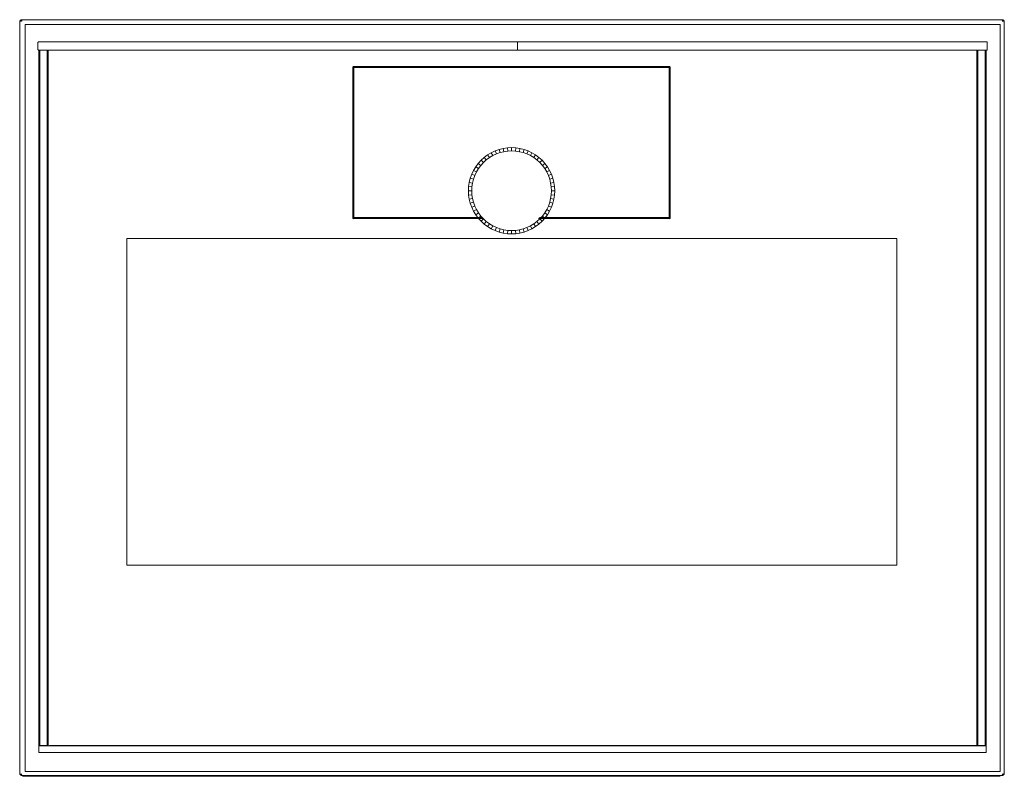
# Model space of a CAD drawing. Header units: millimetres. Extents: x 0 to 2546, y -589 to 456.
# Tile 2 of 4: x 653 to 1246, y 0 to 456. Entities that reach past the tile are written whole.
import ezdxf

# ---------------------------------------------------------------- set-up
doc = ezdxf.new("R2010")
doc.units = ezdxf.units.MM
doc.layers.add('GM451720_dwg', color=8, linetype='Continuous', lineweight=9)

# ---------------------------------------------------------------- blocks, each defined once
blk = doc.blocks.new('GM451720_dwg-300031-Południe')
at = {"color": 8, "lineweight": 9}
for p, q in [((-0.1, 454.65), (-0.09, 454.85)), ((-0.1, 454.65), (-0.1, 1.86)), ((-0.09, 454.85), (-0.06, 455.04)), ((-0.06, 455.04), (-0.02, 455.21)), ((-0.02, 455.21), (-0.06, 455.04)), ((0.22, 455.37), (-0.02, 454.96)), ((-0.02, 454.96), (0.22, 455.37)), ((-0.02, 455.21), (0.04, 455.37)), ((0.04, 455.37), (-0.02, 455.21)), ((-0.02, 454.96), (0.26, 455.33)), ((-0.02, 454.96), (0.26, 455.33)), ((0.26, 455.33), (0.06, 454.92)), ((0.06, 454.92), (0.26, 455.33)), ((0.63, 455.61), (0.22, 455.37)), ((0.22, 455.37), (0.63, 455.61)), ((0.26, 455.33), (0.22, 455.37)), ((0.22, 455.37), (0.26, 455.33)), ((0.63, 455.61), (0.26, 455.33)), ((0.63, 455.61), (0.26, 455.33)), ((0.67, 455.53), (0.26, 455.33)), ((0.26, 455.33), (0.67, 455.53)), ((0.38, 455.21), (0.26, 455.33)), ((0.26, 455.33), (0.38, 455.21)), ((0.67, 455.53), (0.38, 455.21)), ((0.67, 455.53), (0.38, 455.21)), ((0.75, 455.33), (0.38, 455.21)), ((0.75, 455.33), (0.38, 455.21)), ((0.63, 455.86), (0.48, 455.8)), ((0.48, 455.8), (0.63, 455.86)), ((0.8, 455.91), (0.63, 455.86)), ((0.63, 455.86), (0.8, 455.91)), ((1.19, 455.69), (0.63, 455.61)), ((0.63, 455.61), (1.19, 455.69)), ((0.67, 455.53), (0.63, 455.61)), ((0.63, 455.61), (0.67, 455.53)), ((1.19, 455.69), (0.67, 455.53)), ((1.19, 455.69), (0.67, 455.53)), ((1.19, 455.61), (0.67, 455.53)), ((0.67, 455.53), (1.19, 455.61)), ((0.75, 455.33), (0.67, 455.53)), ((0.67, 455.53), (0.75, 455.33)), ((0.67, 454.92), (0.75, 455.33)), ((0.75, 455.33), (0.67, 454.92)), ((1.19, 455.61), (0.75, 455.33)), ((1.19, 455.61), (0.75, 455.33)), ((1.19, 455.37), (0.75, 455.33)), ((1.19, 455.37), (0.75, 455.33)), ((1.19, 454.96), (0.75, 455.33)), ((1.19, 454.96), (0.75, 455.33)), ((0.99, 455.94), (0.8, 455.91)), ((0.8, 455.91), (0.99, 455.94)), ((1.2, 455.95), (0.99, 455.94)), ((0.99, 455.94), (1.2, 455.95)), ((1.19, 454.96), (1.19, 455.37)), ((592.04, 455.95), (1.2, 455.95)), ((590.79, 453.06), (3.17, 453.06)), ((3.17, 453.06), (3.17, 2.85)), ((3.17, 2.85), (3.17, 453.06)), ((590.79, 2.85), (590.79, 453.06)), ((592.57, 455.61), (592, 455.69)), ((592, 455.69), (592.53, 455.53)), ((592, 455.69), (592.53, 455.53)), ((592, 455.69), (592.57, 455.61)), ((592.53, 455.53), (592, 455.61)), ((592, 455.61), (592.44, 455.33)), ((592, 455.61), (592.44, 455.33)), ((592, 455.61), (592.53, 455.53)), ((592.44, 455.33), (592, 455.37)), ((592.44, 455.33), (592, 455.37)), ((592, 454.96), (592.44, 455.33)), ((592, 454.96), (592.44, 455.33)), ((592.04, 455.95), (592.25, 455.94)), ((592.25, 455.94), (592.04, 455.95)), ((592.25, 455.94), (592.44, 455.91)), ((592.44, 455.91), (592.25, 455.94)), ((592.44, 455.91), (592.61, 455.86)), ((592.61, 455.86), (592.44, 455.91)), ((592.53, 455.53), (592.44, 455.33)), ((592.44, 455.33), (592.53, 455.53)), ((592.81, 455.21), (592.44, 455.33)), ((592.44, 455.33), (592.53, 454.92)), ((592.81, 455.21), (592.44, 455.33)), ((592.53, 454.92), (592.44, 455.33)), ((592.57, 455.61), (592.53, 455.53)), ((592.53, 455.53), (592.57, 455.61)), ((592.93, 455.33), (592.53, 455.53)), ((592.53, 455.53), (592.81, 455.21)), ((592.53, 455.53), (592.81, 455.21)), ((592.53, 455.53), (592.93, 455.33)), ((592.97, 455.37), (592.57, 455.61)), ((592.57, 455.61), (592.93, 455.33)), ((592.57, 455.61), (592.93, 455.33)), ((592.57, 455.61), (592.97, 455.37)), ((592.61, 455.86), (592.76, 455.8)), ((592.76, 455.8), (592.61, 455.86)), ((592.81, 455.21), (592.93, 455.33)), ((592.93, 455.33), (592.81, 455.21)), ((592.93, 455.33), (592.97, 455.37)), ((592.97, 455.37), (592.93, 455.33)), ((593.13, 454.92), (592.93, 455.33)), ((593.21, 454.96), (592.93, 455.33)), ((592.93, 455.33), (593.13, 454.92)), ((593.21, 454.96), (592.93, 455.33)), ((593.21, 454.96), (592.97, 455.37)), ((592.97, 455.37), (593.21, 454.96)), ((593.26, 455.21), (593.2, 455.37)), ((593.2, 455.37), (593.26, 455.21)), ((593.3, 455.04), (593.26, 455.21)), ((593.26, 455.21), (593.3, 455.04)), ((593.3, 455.04), (593.33, 454.85)), ((593.33, 454.85), (593.34, 454.65)), ((593.34, 1.86), (593.34, 454.65)), ((10.91, 442.13), (10.95, 442.35)), ((10.95, 442.35), (10.91, 442.13)), ((10.91, 442.13), (10.91, 438.05)), ((10.91, 438.05), (10.91, 442.13)), ((10.95, 442.35), (11.08, 442.5)), ((11.08, 442.5), (10.95, 442.35)), ((11.28, 442.6), (11.08, 442.5)), ((11.08, 442.5), (11.28, 442.6)), ((11.56, 442.63), (11.28, 442.6)), ((11.28, 442.6), (11.56, 442.63)), ((11.56, 442.63), (299.87, 442.63)), ((299.87, 442.63), (299.87, 437.55)), ((299.87, 442.63), (582.44, 442.63)), ((299.87, 437.55), (299.87, 442.63)), ((582.73, 442.6), (582.44, 442.63)), ((582.44, 442.63), (582.73, 442.6)), ((582.93, 442.5), (582.73, 442.6)), ((582.73, 442.6), (582.93, 442.5)), ((582.93, 442.5), (583.05, 442.35)), ((583.05, 442.35), (582.93, 442.5)), ((583.05, 442.35), (583.09, 442.13)), ((583.09, 442.13), (583.05, 442.35)), ((583.09, 438.05), (583.09, 442.13)), ((583.09, 442.13), (583.09, 438.05)), ((10.91, 438.05), (10.95, 437.84)), ((10.95, 437.84), (10.91, 438.05)), ((10.95, 437.84), (11.08, 437.68)), ((11.08, 437.68), (10.95, 437.84)), ((11.28, 437.59), (11.08, 437.68)), ((11.08, 437.68), (11.28, 437.59)), ((11.56, 437.55), (11.28, 437.59)), ((11.28, 437.59), (11.56, 437.55)), ((11.5, 437.55), (11.46, 437.55)), ((11.5, 437.55), (11.5, 18.48)), ((299.87, 437.55), (11.56, 437.55)), ((11.62, 18.48), (11.62, 437.55)), ((11.82, 18.48), (11.82, 437.55)), ((12.11, 437.55), (11.82, 437.55)), ((12.11, 18.48), (12.11, 437.55)), ((12.11, 437.55), (16.46, 437.55)), ((16.46, 437.55), (16.46, 18.48)), ((16.75, 437.55), (16.46, 437.55)), ((16.75, 437.55), (16.75, 18.48)), ((16.95, 437.55), (16.95, 18.48)), ((17.07, 18.48), (17.07, 437.55)), ((582.44, 437.55), (299.87, 437.55)), ((576.84, 437.55), (576.84, 18.49)), ((576.96, 18.49), (576.96, 437.55)), ((577.16, 18.49), (577.16, 437.55)), ((577.45, 437.55), (577.16, 437.55)), ((577.45, 18.49), (577.45, 437.55)), ((577.45, 437.55), (581.8, 437.55)), ((581.8, 437.55), (581.8, 18.49)), ((582.08, 437.55), (581.8, 437.55)), ((582.08, 437.55), (582.08, 18.49)), ((582.29, 437.55), (582.29, 18.49)), ((582.41, 18.49), (582.41, 437.55)), ((582.73, 437.59), (582.44, 437.55)), ((582.44, 437.55), (582.73, 437.59)), ((582.93, 437.68), (582.73, 437.59)), ((582.73, 437.59), (582.93, 437.68)), ((582.93, 437.68), (583.05, 437.84)), ((583.05, 437.84), (582.93, 437.68)), ((583.05, 437.84), (583.09, 438.05)), ((583.09, 438.05), (583.05, 437.84)), ((200.7, 427.12), (200.74, 427.41)), ((200.74, 427.41), (200.7, 427.12)), ((200.7, 427.12), (200.78, 427.39)), ((200.7, 427.12), (200.78, 427.39)), ((200.74, 427.41), (200.86, 427.62)), ((200.86, 427.62), (200.74, 427.41)), ((200.74, 427.41), (200.88, 427.6)), ((200.74, 427.41), (200.88, 427.6)), ((200.74, 427.41), (200.78, 427.39)), ((200.78, 427.39), (200.74, 427.41)), ((200.78, 427.39), (200.74, 427.12)), ((200.74, 427.12), (200.78, 427.39)), ((200.74, 427.12), (200.88, 427.35)), ((200.74, 427.12), (200.88, 427.35)), ((200.88, 427.6), (200.78, 427.39)), ((200.78, 427.39), (200.88, 427.6)), ((200.78, 427.39), (200.94, 427.54)), ((200.78, 427.39), (200.94, 427.54)), ((200.78, 427.39), (200.88, 427.35)), ((200.88, 427.35), (200.78, 427.39)), ((201.07, 427.74), (200.86, 427.62)), ((200.86, 427.62), (201.07, 427.74)), ((200.88, 427.6), (200.86, 427.62)), ((200.86, 427.62), (200.88, 427.6)), ((200.86, 427.12), (200.88, 427.35)), ((200.88, 427.35), (200.86, 427.12)), ((201.07, 427.74), (200.88, 427.6)), ((201.07, 427.74), (200.88, 427.6)), ((201.09, 427.7), (200.88, 427.6)), ((200.88, 427.6), (201.09, 427.7)), ((200.94, 427.54), (200.88, 427.6)), ((200.88, 427.6), (200.94, 427.54)), ((200.88, 427.35), (200.94, 427.54)), ((200.94, 427.54), (200.88, 427.35)), ((200.88, 427.35), (201.09, 427.39)), ((201.09, 427.39), (200.88, 427.35)), ((201.07, 427.12), (200.88, 427.35)), ((201.07, 427.12), (200.88, 427.35)), ((201.09, 427.7), (200.94, 427.54)), ((201.09, 427.7), (200.94, 427.54)), ((200.94, 427.54), (201.13, 427.6)), ((201.13, 427.6), (200.94, 427.54)), ((201.09, 427.39), (200.94, 427.54)), ((201.09, 427.39), (200.94, 427.54)), ((201.36, 427.78), (201.07, 427.74)), ((201.07, 427.74), (201.36, 427.78)), ((201.09, 427.7), (201.07, 427.74)), ((201.07, 427.74), (201.09, 427.7)), ((201.07, 427.12), (201.09, 427.39)), ((201.09, 427.39), (201.07, 427.12)), ((201.36, 427.78), (201.09, 427.7)), ((201.36, 427.78), (201.09, 427.7)), ((201.36, 427.74), (201.09, 427.7)), ((201.09, 427.7), (201.36, 427.74)), ((201.13, 427.6), (201.09, 427.7)), ((201.09, 427.7), (201.13, 427.6)), ((201.09, 427.39), (201.13, 427.6)), ((201.13, 427.6), (201.09, 427.39)), ((201.09, 427.39), (201.36, 427.41)), ((201.36, 427.41), (201.09, 427.39)), ((201.36, 427.12), (201.09, 427.39)), ((201.36, 427.12), (201.09, 427.39)), ((201.36, 427.74), (201.13, 427.6)), ((201.36, 427.74), (201.13, 427.6)), ((201.13, 427.6), (201.36, 427.62)), ((201.36, 427.62), (201.13, 427.6)), ((201.36, 427.41), (201.13, 427.6)), ((201.36, 427.41), (201.13, 427.6)), ((201.36, 427.78), (201.36, 427.74)), ((391.25, 427.74), (201.36, 427.74)), ((201.36, 427.74), (201.36, 427.62)), ((201.36, 427.62), (391.25, 427.62)), ((201.36, 427.62), (201.36, 427.41)), ((201.36, 427.41), (391.25, 427.41)), ((201.36, 427.41), (201.36, 427.12)), ((391.25, 427.78), (391.54, 427.74)), ((391.54, 427.74), (391.25, 427.78)), ((391.25, 427.74), (391.25, 427.78)), ((391.25, 427.78), (391.52, 427.7)), ((391.25, 427.78), (391.52, 427.7)), ((391.25, 427.62), (391.25, 427.74)), ((391.52, 427.7), (391.25, 427.74)), ((391.25, 427.74), (391.48, 427.6)), ((391.25, 427.74), (391.48, 427.6)), ((391.25, 427.74), (391.52, 427.7)), ((391.25, 427.41), (391.25, 427.62)), ((391.25, 427.62), (391.48, 427.6)), ((391.48, 427.6), (391.25, 427.62)), ((391.25, 427.41), (391.48, 427.6)), ((391.25, 427.41), (391.48, 427.6)), ((391.25, 427.12), (391.25, 427.41)), ((391.25, 427.41), (391.52, 427.39)), ((391.52, 427.39), (391.25, 427.41)), ((391.25, 427.12), (391.52, 427.39)), ((391.25, 427.12), (391.52, 427.39)), ((391.52, 427.7), (391.48, 427.6)), ((391.48, 427.6), (391.52, 427.7)), ((391.48, 427.6), (391.67, 427.54)), ((391.67, 427.54), (391.48, 427.6)), ((391.48, 427.6), (391.52, 427.39)), ((391.52, 427.39), (391.48, 427.6)), ((391.54, 427.74), (391.52, 427.7)), ((391.52, 427.7), (391.54, 427.74)), ((391.73, 427.6), (391.52, 427.7)), ((391.52, 427.7), (391.67, 427.54)), ((391.52, 427.7), (391.67, 427.54)), ((391.52, 427.7), (391.73, 427.6)), ((391.52, 427.39), (391.67, 427.54)), ((391.52, 427.39), (391.67, 427.54)), ((391.52, 427.39), (391.73, 427.35)), ((391.52, 427.39), (391.54, 427.12)), ((391.73, 427.35), (391.52, 427.39)), ((391.54, 427.12), (391.52, 427.39)), ((391.54, 427.74), (391.75, 427.62)), ((391.75, 427.62), (391.54, 427.74)), ((391.54, 427.74), (391.73, 427.6)), ((391.54, 427.74), (391.73, 427.6)), ((391.54, 427.12), (391.73, 427.35)), ((391.54, 427.12), (391.73, 427.35)), ((391.67, 427.54), (391.73, 427.6)), ((391.73, 427.6), (391.67, 427.54)), ((391.67, 427.54), (391.73, 427.35)), ((391.83, 427.39), (391.67, 427.54)), ((391.83, 427.39), (391.67, 427.54)), ((391.73, 427.35), (391.67, 427.54)), ((391.73, 427.6), (391.75, 427.62)), ((391.75, 427.62), (391.73, 427.6)), ((391.83, 427.39), (391.73, 427.6)), ((391.87, 427.41), (391.73, 427.6)), ((391.73, 427.6), (391.83, 427.39)), ((391.87, 427.41), (391.73, 427.6)), ((391.73, 427.35), (391.83, 427.39)), ((391.83, 427.39), (391.73, 427.35)), ((391.73, 427.35), (391.75, 427.12)), ((391.87, 427.12), (391.73, 427.35)), ((391.87, 427.12), (391.73, 427.35)), ((391.75, 427.12), (391.73, 427.35)), ((391.87, 427.41), (391.75, 427.62)), ((391.75, 427.62), (391.87, 427.41)), ((391.83, 427.39), (391.87, 427.41)), ((391.87, 427.41), (391.83, 427.39)), ((391.87, 427.12), (391.83, 427.39)), ((391.91, 427.12), (391.83, 427.39)), ((391.83, 427.39), (391.87, 427.12)), ((391.91, 427.12), (391.83, 427.39)), ((391.91, 427.12), (391.87, 427.41)), ((391.87, 427.41), (391.91, 427.12)), ((200.74, 427.12), (200.7, 427.12)), ((200.7, 427.12), (200.74, 427.12)), ((200.74, 427.12), (200.74, 336.69)), ((200.86, 427.12), (200.74, 427.12)), ((200.86, 336.69), (200.86, 427.12)), ((201.07, 427.12), (200.86, 427.12)), ((201.07, 336.69), (201.07, 427.12)), ((201.36, 427.12), (201.07, 427.12)), ((391.25, 427.12), (201.36, 427.12)), ((201.36, 427.12), (201.36, 336.69)), ((391.25, 336.69), (391.25, 427.12)), ((391.54, 427.12), (391.25, 427.12)), ((391.54, 427.12), (391.54, 336.69)), ((391.75, 427.12), (391.54, 427.12)), ((391.87, 427.12), (391.75, 427.12)), ((391.75, 427.12), (391.75, 336.69)), ((391.87, 336.69), (391.87, 427.12)), ((391.91, 427.12), (391.87, 427.12)), ((391.87, 427.12), (391.91, 427.12)), ((281.92, 374.47), (279.87, 372.95)), ((284.11, 375.78), (281.92, 374.47)), ((283.03, 372.81), (281.92, 374.47)), ((283.03, 372.81), (285.05, 374.02)), ((286.41, 376.87), (284.11, 375.78)), ((285.05, 374.02), (284.11, 375.78)), ((285.05, 374.02), (287.18, 375.02)), ((288.82, 377.73), (286.41, 376.87)), ((287.18, 375.02), (286.41, 376.87)), ((287.18, 375.02), (289.4, 375.82)), ((291.29, 378.35), (288.82, 377.73)), ((289.4, 375.82), (288.82, 377.73)), ((289.4, 375.82), (291.68, 376.39)), ((293.81, 378.73), (291.29, 378.35)), ((291.68, 376.39), (291.29, 378.35)), ((291.68, 376.39), (294.01, 376.73)), ((296.36, 378.85), (293.81, 378.73)), ((294.01, 376.73), (293.81, 378.73)), ((294.01, 376.73), (296.36, 376.85)), ((296.36, 376.85), (296.36, 378.85)), ((298.91, 378.73), (296.36, 378.85)), ((296.36, 376.85), (298.71, 376.73)), ((298.71, 376.73), (298.91, 378.73)), ((298.71, 376.73), (301.04, 376.39)), ((301.43, 378.35), (298.91, 378.73)), ((301.04, 376.39), (301.43, 378.35)), ((301.04, 376.39), (303.33, 375.82)), ((303.91, 377.73), (301.43, 378.35)), ((303.33, 375.82), (303.91, 377.73)), ((303.33, 375.82), (305.55, 375.02)), ((306.31, 376.87), (303.91, 377.73)), ((305.55, 375.02), (306.31, 376.87)), ((305.55, 375.02), (307.67, 374.02)), ((308.62, 375.78), (306.31, 376.87)), ((307.67, 374.02), (308.62, 375.78)), ((307.67, 374.02), (309.69, 372.81)), ((310.81, 374.47), (308.62, 375.78)), ((309.69, 372.81), (310.81, 374.47)), ((312.86, 372.95), (310.81, 374.47)), ((276.26, 369.35), (274.74, 367.3)), ((277.98, 371.24), (276.26, 369.35)), ((277.81, 368.08), (276.26, 369.35)), ((276.41, 366.19), (277.81, 368.08)), ((277.81, 368.08), (279.39, 369.82)), ((279.87, 372.95), (277.98, 371.24)), ((279.39, 369.82), (277.98, 371.24)), ((279.39, 369.82), (281.14, 371.4)), ((281.14, 371.4), (279.87, 372.95)), ((281.14, 371.4), (283.03, 372.81)), ((309.69, 372.81), (311.59, 371.4)), ((311.59, 371.4), (312.86, 372.95)), ((311.59, 371.4), (313.33, 369.82)), ((314.75, 371.24), (312.86, 372.95)), ((313.33, 369.82), (314.75, 371.24)), ((313.33, 369.82), (314.91, 368.08)), ((316.46, 369.35), (314.75, 371.24)), ((314.91, 368.08), (316.46, 369.35)), ((314.91, 368.08), (316.32, 366.19)), ((317.98, 367.3), (316.46, 369.35)), ((272.34, 362.8), (271.48, 360.4)), ((273.43, 365.11), (272.34, 362.8)), ((274.19, 362.04), (272.34, 362.8)), ((273.4, 359.82), (274.19, 362.04)), ((274.74, 367.3), (273.43, 365.11)), ((275.2, 364.17), (273.43, 365.11)), ((274.19, 362.04), (275.2, 364.17)), ((276.41, 366.19), (274.74, 367.3)), ((275.2, 364.17), (276.41, 366.19)), ((316.32, 366.19), (317.98, 367.3)), ((316.32, 366.19), (317.53, 364.17)), ((317.53, 364.17), (319.29, 365.11)), ((317.53, 364.17), (318.53, 362.04)), ((319.29, 365.11), (317.98, 367.3)), ((318.53, 362.04), (320.38, 362.8)), ((318.53, 362.04), (319.33, 359.82)), ((320.38, 362.8), (319.29, 365.11)), ((321.24, 360.4), (320.38, 362.8)), ((270.86, 357.93), (270.49, 355.4)), ((271.48, 360.4), (270.86, 357.93)), ((272.83, 357.53), (270.86, 357.93)), ((273.4, 359.82), (271.48, 360.4)), ((272.48, 355.2), (272.83, 357.53)), ((272.83, 357.53), (273.4, 359.82)), ((319.33, 359.82), (321.24, 360.4)), ((319.33, 359.82), (319.9, 357.53)), ((319.9, 357.53), (321.86, 357.93)), ((319.9, 357.53), (320.24, 355.2)), ((321.86, 357.93), (321.24, 360.4)), ((322.24, 355.4), (321.86, 357.93)), ((270.49, 355.4), (270.36, 352.85)), ((270.36, 352.85), (270.49, 350.3)), ((272.36, 352.85), (270.36, 352.85)), ((272.48, 355.2), (270.49, 355.4)), ((272.48, 350.5), (270.49, 350.3)), ((270.49, 350.3), (270.86, 347.78)), ((272.36, 352.85), (272.48, 355.2)), ((272.48, 350.5), (272.36, 352.85)), ((272.83, 348.17), (272.48, 350.5)), ((320.24, 350.5), (319.9, 348.17)), ((320.24, 355.2), (322.24, 355.4)), ((320.24, 355.2), (320.36, 352.85)), ((320.36, 352.85), (320.24, 350.5)), ((320.24, 350.5), (322.24, 350.3)), ((322.36, 352.85), (320.36, 352.85)), ((321.86, 347.78), (322.24, 350.3)), ((322.36, 352.85), (322.24, 355.4)), ((322.24, 350.3), (322.36, 352.85)), ((272.83, 348.17), (270.86, 347.78)), ((270.86, 347.78), (271.48, 345.31)), ((273.4, 345.89), (271.48, 345.31)), ((271.48, 345.31), (272.34, 342.9)), ((273.4, 345.89), (272.83, 348.17)), ((274.19, 343.67), (273.4, 345.89)), ((319.33, 345.89), (318.53, 343.67)), ((319.9, 348.17), (319.33, 345.89)), ((319.33, 345.89), (321.24, 345.31)), ((319.9, 348.17), (321.86, 347.78)), ((320.38, 342.9), (321.24, 345.31)), ((321.24, 345.31), (321.86, 347.78)), ((274.19, 343.67), (272.34, 342.9)), ((272.34, 342.9), (273.43, 340.6)), ((275.2, 341.54), (273.43, 340.6)), ((273.43, 340.6), (274.74, 338.41)), ((275.2, 341.54), (274.19, 343.67)), ((276.41, 339.52), (274.74, 338.41)), ((274.74, 338.41), (276.26, 336.36)), ((276.41, 339.52), (275.2, 341.54)), ((277.81, 337.63), (276.41, 339.52)), ((316.32, 339.52), (314.91, 337.63)), ((317.53, 341.54), (316.32, 339.52)), ((316.32, 339.52), (317.98, 338.41)), ((316.46, 336.36), (317.98, 338.41)), ((318.53, 343.67), (317.53, 341.54)), ((317.53, 341.54), (319.29, 340.6)), ((317.98, 338.41), (319.29, 340.6)), ((318.53, 343.67), (320.38, 342.9)), ((319.29, 340.6), (320.38, 342.9)), ((200.7, 336.69), (200.74, 336.69)), ((200.74, 336.4), (200.7, 336.69)), ((200.7, 336.69), (200.74, 336.4)), ((200.74, 336.69), (200.7, 336.69)), ((200.7, 336.69), (200.78, 336.42)), ((200.7, 336.69), (200.78, 336.42)), ((200.74, 336.69), (200.86, 336.69)), ((200.74, 336.69), (200.88, 336.46)), ((200.74, 336.69), (200.78, 336.42)), ((200.78, 336.42), (200.74, 336.69)), ((200.74, 336.69), (200.88, 336.46)), ((200.78, 336.42), (200.74, 336.4)), ((200.74, 336.4), (200.78, 336.42)), ((200.86, 336.19), (200.74, 336.4)), ((200.74, 336.4), (200.86, 336.19)), ((200.74, 336.4), (200.88, 336.21)), ((200.74, 336.4), (200.88, 336.21)), ((200.88, 336.46), (200.78, 336.42)), ((200.78, 336.42), (200.88, 336.46)), ((200.78, 336.42), (200.94, 336.27)), ((200.78, 336.42), (200.88, 336.21)), ((200.88, 336.21), (200.78, 336.42)), ((200.78, 336.42), (200.94, 336.27)), ((200.86, 336.69), (201.07, 336.69)), ((200.88, 336.46), (200.86, 336.69)), ((200.86, 336.69), (200.88, 336.46)), ((200.86, 336.19), (200.88, 336.21)), ((200.88, 336.21), (200.86, 336.19)), ((201.07, 336.07), (200.86, 336.19)), ((200.86, 336.19), (201.07, 336.07)), ((201.07, 336.69), (200.88, 336.46)), ((201.07, 336.69), (200.88, 336.46)), ((200.94, 336.27), (200.88, 336.46)), ((200.88, 336.46), (200.94, 336.27)), ((201.09, 336.42), (200.88, 336.46)), ((200.88, 336.46), (201.09, 336.42)), ((200.88, 336.21), (200.94, 336.27)), ((200.94, 336.27), (200.88, 336.21)), ((200.88, 336.21), (201.09, 336.11)), ((201.07, 336.07), (200.88, 336.21)), ((201.09, 336.11), (200.88, 336.21)), ((201.07, 336.07), (200.88, 336.21)), ((201.09, 336.42), (200.94, 336.27)), ((201.09, 336.42), (200.94, 336.27)), ((201.09, 336.11), (200.94, 336.27)), ((201.13, 336.21), (200.94, 336.27)), ((200.94, 336.27), (201.13, 336.21)), ((201.09, 336.11), (200.94, 336.27)), ((201.07, 336.69), (201.36, 336.69)), ((201.09, 336.42), (201.07, 336.69)), ((201.07, 336.69), (201.09, 336.42)), ((201.07, 336.07), (201.09, 336.11)), ((201.09, 336.11), (201.07, 336.07)), ((201.36, 336.03), (201.07, 336.07)), ((201.07, 336.07), (201.36, 336.03)), ((201.36, 336.69), (201.09, 336.42)), ((201.36, 336.69), (201.09, 336.42)), ((201.13, 336.21), (201.09, 336.42)), ((201.36, 336.4), (201.09, 336.42)), ((201.09, 336.42), (201.13, 336.21)), ((201.09, 336.42), (201.36, 336.4)), ((201.09, 336.11), (201.13, 336.21)), ((201.13, 336.21), (201.09, 336.11)), ((201.09, 336.11), (201.36, 336.07)), ((201.36, 336.03), (201.09, 336.11)), ((201.36, 336.07), (201.09, 336.11)), ((201.36, 336.03), (201.09, 336.11)), ((201.36, 336.4), (201.13, 336.21)), ((201.36, 336.4), (201.13, 336.21)), ((201.36, 336.07), (201.13, 336.21)), ((201.36, 336.19), (201.13, 336.21)), ((201.13, 336.21), (201.36, 336.19)), ((201.36, 336.07), (201.13, 336.21)), ((201.36, 336.69), (278.73, 336.69)), ((201.36, 336.69), (201.36, 336.4)), ((278.97, 336.4), (201.36, 336.4)), ((201.36, 336.4), (201.36, 336.19)), ((279.14, 336.19), (201.36, 336.19)), ((201.36, 336.19), (201.36, 336.07)), ((201.36, 336.07), (279.24, 336.07)), ((201.36, 336.07), (201.36, 336.03)), ((277.81, 337.63), (276.26, 336.36)), ((276.26, 336.36), (277.98, 334.47)), ((279.39, 335.88), (277.81, 337.63)), ((279.39, 335.88), (277.98, 334.47)), ((277.98, 334.47), (279.87, 332.75)), ((281.14, 334.3), (279.39, 335.88)), ((281.14, 334.3), (279.87, 332.75)), ((279.87, 332.75), (281.92, 331.23)), ((283.03, 332.9), (281.14, 334.3)), ((283.03, 332.9), (281.92, 331.23)), ((285.05, 331.69), (283.03, 332.9)), ((309.69, 332.9), (307.67, 331.69)), ((311.59, 334.3), (309.69, 332.9)), ((309.69, 332.9), (310.81, 331.23)), ((310.81, 331.23), (312.86, 332.75)), ((313.33, 335.88), (311.59, 334.3)), ((311.59, 334.3), (312.86, 332.75)), ((312.57, 336.07), (391.25, 336.07)), ((391.25, 336.19), (312.68, 336.19)), ((312.86, 332.75), (314.75, 334.47)), ((391.25, 336.4), (312.87, 336.4)), ((313.13, 336.69), (391.25, 336.69)), ((314.91, 337.63), (313.33, 335.88)), ((313.33, 335.88), (314.75, 334.47)), ((314.75, 334.47), (316.46, 336.36)), ((314.91, 337.63), (316.46, 336.36)), ((391.25, 336.69), (391.54, 336.69)), ((391.25, 336.4), (391.25, 336.69)), ((391.25, 336.69), (391.52, 336.42)), ((391.25, 336.69), (391.52, 336.42)), ((391.52, 336.42), (391.25, 336.4)), ((391.25, 336.4), (391.52, 336.42)), ((391.25, 336.19), (391.25, 336.4)), ((391.25, 336.4), (391.48, 336.21)), ((391.25, 336.4), (391.48, 336.21)), ((391.48, 336.21), (391.25, 336.19)), ((391.25, 336.07), (391.48, 336.21)), ((391.25, 336.07), (391.48, 336.21)), ((391.25, 336.19), (391.48, 336.21)), ((391.25, 336.07), (391.25, 336.19)), ((391.25, 336.07), (391.52, 336.11)), ((391.25, 336.03), (391.52, 336.11)), ((391.52, 336.11), (391.25, 336.07)), ((391.25, 336.03), (391.52, 336.11)), ((391.25, 336.03), (391.25, 336.07)), ((391.25, 336.03), (391.54, 336.07)), ((391.54, 336.07), (391.25, 336.03)), ((391.52, 336.42), (391.48, 336.21)), ((391.48, 336.21), (391.52, 336.42)), ((391.67, 336.27), (391.48, 336.21)), ((391.48, 336.21), (391.67, 336.27)), ((391.48, 336.21), (391.52, 336.11)), ((391.52, 336.11), (391.48, 336.21)), ((391.54, 336.69), (391.52, 336.42)), ((391.52, 336.42), (391.54, 336.69)), ((391.73, 336.46), (391.52, 336.42)), ((391.52, 336.42), (391.73, 336.46)), ((391.52, 336.42), (391.67, 336.27)), ((391.52, 336.42), (391.67, 336.27)), ((391.52, 336.11), (391.67, 336.27)), ((391.52, 336.11), (391.67, 336.27)), ((391.52, 336.11), (391.73, 336.21)), ((391.73, 336.21), (391.52, 336.11)), ((391.52, 336.11), (391.54, 336.07)), ((391.54, 336.07), (391.52, 336.11)), ((391.54, 336.69), (391.75, 336.69)), ((391.54, 336.69), (391.73, 336.46)), ((391.54, 336.69), (391.73, 336.46)), ((391.54, 336.07), (391.73, 336.21)), ((391.54, 336.07), (391.73, 336.21)), ((391.54, 336.07), (391.75, 336.19)), ((391.75, 336.19), (391.54, 336.07)), ((391.73, 336.46), (391.67, 336.27)), ((391.67, 336.27), (391.73, 336.46)), ((391.83, 336.42), (391.67, 336.27)), ((391.83, 336.42), (391.67, 336.27)), ((391.67, 336.27), (391.73, 336.21)), ((391.73, 336.21), (391.67, 336.27)), ((391.87, 336.69), (391.73, 336.46)), ((391.75, 336.69), (391.73, 336.46)), ((391.73, 336.46), (391.75, 336.69)), ((391.87, 336.69), (391.73, 336.46)), ((391.83, 336.42), (391.73, 336.46)), ((391.73, 336.46), (391.83, 336.42)), ((391.73, 336.21), (391.83, 336.42)), ((391.83, 336.42), (391.73, 336.21)), ((391.87, 336.4), (391.73, 336.21)), ((391.87, 336.4), (391.73, 336.21)), ((391.73, 336.21), (391.75, 336.19)), ((391.75, 336.19), (391.73, 336.21)), ((391.75, 336.69), (391.87, 336.69)), ((391.87, 336.4), (391.75, 336.19)), ((391.75, 336.19), (391.87, 336.4)), ((391.83, 336.42), (391.87, 336.69)), ((391.91, 336.69), (391.83, 336.42)), ((391.87, 336.69), (391.83, 336.42)), ((391.91, 336.69), (391.83, 336.42)), ((391.87, 336.4), (391.83, 336.42)), ((391.83, 336.42), (391.87, 336.4)), ((391.91, 336.69), (391.87, 336.4)), ((391.87, 336.4), (391.91, 336.69)), ((391.87, 336.69), (391.91, 336.69)), ((391.91, 336.69), (391.87, 336.69)), ((281.92, 331.23), (284.11, 329.92)), ((285.05, 331.69), (284.11, 329.92)), ((284.11, 329.92), (286.41, 328.83)), ((287.18, 330.68), (285.05, 331.69)), ((287.18, 330.68), (286.41, 328.83)), ((286.41, 328.83), (288.82, 327.97)), ((289.4, 329.89), (287.18, 330.68)), ((289.4, 329.89), (288.82, 327.97)), ((288.82, 327.97), (291.29, 327.35)), ((291.68, 329.32), (289.4, 329.89)), ((291.68, 329.32), (291.29, 327.35)), ((291.29, 327.35), (293.81, 326.98)), ((294.01, 328.97), (291.68, 329.32)), ((294.01, 328.97), (293.81, 326.98)), ((293.81, 326.98), (296.36, 326.85)), ((296.36, 328.86), (294.01, 328.97)), ((298.71, 328.97), (296.36, 328.86)), ((296.36, 328.86), (296.36, 326.85)), ((296.36, 326.85), (298.91, 326.98)), ((301.04, 329.32), (298.71, 328.97)), ((298.71, 328.97), (298.91, 326.98)), ((298.91, 326.98), (301.43, 327.35)), ((303.33, 329.89), (301.04, 329.32)), ((301.04, 329.32), (301.43, 327.35)), ((301.43, 327.35), (303.91, 327.97)), ((305.55, 330.68), (303.33, 329.89)), ((303.33, 329.89), (303.91, 327.97)), ((303.91, 327.97), (306.31, 328.83)), ((307.67, 331.69), (305.55, 330.68)), ((305.55, 330.68), (306.31, 328.83)), ((306.31, 328.83), (308.62, 329.92)), ((307.67, 331.69), (308.62, 329.92)), ((308.62, 329.92), (310.81, 331.23)), ((64.54, 324.16), (64.54, 127.14)), ((528.53, 324.16), (64.54, 324.16)), ((528.53, 127.14), (528.53, 324.16)), ((64.54, 127.14), (528.53, 127.14)), ((11.46, 18.35), (11.46, 18.49)), ((11.46, 18.48), (11.5, 18.48)), ((11.46, 14.42), (11.46, 18.35)), ((582.45, 18.33), (11.46, 18.33)), ((11.5, 18.48), (11.62, 18.48)), ((11.62, 18.48), (11.82, 18.48)), ((11.82, 18.48), (12.11, 18.48)), ((16.46, 18.48), (12.11, 18.48)), ((16.46, 18.48), (16.75, 18.48)), ((16.75, 18.48), (16.95, 18.48)), ((16.95, 18.48), (17.07, 18.48)), ((17.07, 18.48), (17.11, 18.48)), ((577.16, 18.49), (17.81, 18.49)), ((577.16, 18.48), (17.81, 18.49)), ((576.79, 18.49), (576.84, 18.49)), ((576.84, 18.49), (576.96, 18.49)), ((576.96, 18.49), (577.16, 18.49)), ((577.16, 18.49), (577.45, 18.49)), ((581.8, 18.49), (577.45, 18.49)), ((581.8, 18.49), (582.08, 18.49)), ((582.08, 18.49), (582.29, 18.49)), ((582.29, 18.49), (582.41, 18.49)), ((582.41, 18.49), (582.45, 18.49)), ((582.45, 18.35), (582.45, 14.42)), ((11.46, 14.44), (582.45, 14.44)), ((11.46, 14.28), (11.46, 14.42)), ((11.46, 14.29), (582.45, 14.29)), ((11.46, 14.28), (582.45, 14.28)), ((582.45, 14.42), (582.45, 14.28)), ((-0.09, 1.66), (-0.1, 1.86)), ((-0.06, 1.47), (-0.09, 1.66)), ((-0.06, 1.47), (-0.02, 1.3)), ((-0.02, 1.3), (-0.06, 1.47)), ((0.06, 1.33), (-0.02, 1.29)), ((-0.02, 1.29), (0.06, 1.33)), ((-0.02, 1.3), (0.04, 1.14)), ((0.04, 1.14), (-0.02, 1.3)), ((-0.02, 1.29), (0.26, 0.93)), ((-0.02, 1.29), (0.22, 0.89)), ((0.22, 0.89), (-0.02, 1.29)), ((-0.02, 1.29), (0.26, 0.93)), ((0.26, 1.41), (0.06, 1.33)), ((0.06, 1.33), (0.26, 1.41)), ((0.06, 1.33), (0.38, 1.05)), ((0.06, 1.33), (0.26, 0.93)), ((0.26, 0.93), (0.06, 1.33)), ((0.06, 1.33), (0.38, 1.05)), ((0.22, 0.89), (0.26, 0.93)), ((0.26, 0.93), (0.22, 0.89)), ((0.22, 0.89), (0.63, 0.64)), ((0.63, 0.64), (0.22, 0.89)), ((0.67, 1.33), (0.26, 1.41)), ((0.26, 1.41), (0.38, 1.05)), ((0.26, 1.41), (0.38, 1.05)), ((0.26, 1.41), (0.67, 1.33)), ((0.26, 0.93), (0.38, 1.05)), ((0.38, 1.05), (0.26, 0.93)), ((0.26, 0.93), (0.67, 0.73)), ((0.63, 0.64), (0.26, 0.93)), ((0.67, 0.73), (0.26, 0.93)), ((0.63, 0.64), (0.26, 0.93)), ((0.67, 1.33), (0.38, 1.05)), ((0.67, 1.33), (0.38, 1.05)), ((0.38, 1.05), (0.75, 0.93)), ((0.67, 0.73), (0.38, 1.05)), ((0.38, 1.05), (0.75, 0.93)), ((0.67, 0.73), (0.38, 1.05)), ((0.63, 0.65), (0.48, 0.71)), ((0.48, 0.71), (0.63, 0.65)), ((0.63, 0.64), (0.67, 0.73)), ((0.67, 0.73), (0.63, 0.64)), ((0.8, 0.6), (0.63, 0.65)), ((0.63, 0.65), (0.8, 0.6)), ((0.63, 0.64), (1.19, 0.56)), ((1.19, 0.56), (0.63, 0.64)), ((0.75, 0.93), (0.67, 1.33)), ((1.19, 1.29), (0.67, 1.33)), ((0.67, 1.33), (0.75, 0.93)), ((0.67, 1.33), (1.19, 1.29)), ((0.67, 0.73), (0.75, 0.93)), ((0.75, 0.93), (0.67, 0.73)), ((0.67, 0.73), (1.19, 0.64)), ((1.19, 0.56), (0.67, 0.73)), ((1.19, 0.64), (0.67, 0.73)), ((1.19, 0.56), (0.67, 0.73)), ((1.19, 1.29), (0.75, 0.93)), ((1.19, 1.29), (0.75, 0.93)), ((0.75, 0.93), (1.19, 0.89)), ((1.19, 0.64), (0.75, 0.93)), ((0.75, 0.93), (1.19, 0.89)), ((1.19, 0.64), (0.75, 0.93)), ((0.99, 0.57), (0.8, 0.6)), ((0.8, 0.6), (0.99, 0.57)), ((1.2, 0.56), (0.99, 0.57)), ((0.99, 0.57), (1.2, 0.56)), ((1.2, 0.56), (592.04, 0.56)), ((3.17, 2.85), (590.79, 2.85)), ((592.53, 1.33), (592, 1.29)), ((592, 1.29), (592.53, 1.33)), ((592, 1.29), (592.44, 0.93)), ((592, 1.29), (592.44, 0.93)), ((592, 0.89), (592.44, 0.93)), ((592, 0.64), (592.44, 0.93)), ((592, 0.64), (592.44, 0.93)), ((592, 0.89), (592.44, 0.93)), ((592, 0.64), (592.53, 0.73)), ((592, 0.56), (592.53, 0.73)), ((592.53, 0.73), (592, 0.64)), ((592, 0.56), (592.53, 0.73)), ((592, 0.56), (592.57, 0.64)), ((592.57, 0.64), (592, 0.56)), ((592.04, 0.56), (592.25, 0.57)), ((592.25, 0.57), (592.04, 0.56)), ((592.25, 0.57), (592.44, 0.6)), ((592.44, 0.6), (592.25, 0.57)), ((592.53, 1.33), (592.44, 0.93)), ((592.44, 0.93), (592.53, 1.33)), ((592.44, 0.93), (592.81, 1.05)), ((592.44, 0.93), (592.81, 1.05)), ((592.44, 0.93), (592.53, 0.73)), ((592.53, 0.73), (592.44, 0.93)), ((592.44, 0.6), (592.61, 0.65)), ((592.61, 0.65), (592.44, 0.6)), ((592.93, 1.41), (592.53, 1.33)), ((592.53, 1.33), (592.93, 1.41)), ((592.53, 1.33), (592.81, 1.05)), ((592.53, 1.33), (592.81, 1.05)), ((592.53, 0.73), (592.81, 1.05)), ((592.53, 0.73), (592.81, 1.05)), ((592.53, 0.73), (592.93, 0.93)), ((592.93, 0.93), (592.53, 0.73)), ((592.53, 0.73), (592.57, 0.64)), ((592.57, 0.64), (592.53, 0.73)), ((592.57, 0.64), (592.93, 0.93)), ((592.57, 0.64), (592.93, 0.93)), ((592.57, 0.64), (592.97, 0.89)), ((592.97, 0.89), (592.57, 0.64)), ((592.61, 0.65), (592.76, 0.71)), ((592.76, 0.71), (592.61, 0.65)), ((592.81, 1.05), (592.93, 1.41)), ((592.81, 1.05), (592.93, 1.41)), ((593.13, 1.33), (592.81, 1.05)), ((593.13, 1.33), (592.81, 1.05)), ((592.81, 1.05), (592.93, 0.93)), ((592.93, 0.93), (592.81, 1.05)), ((593.13, 1.33), (592.93, 1.41)), ((592.93, 1.41), (593.13, 1.33)), ((592.93, 0.93), (593.13, 1.33)), ((593.13, 1.33), (592.93, 0.93)), ((593.21, 1.29), (592.93, 0.93)), ((593.21, 1.29), (592.93, 0.93)), ((592.93, 0.93), (592.97, 0.89)), ((592.97, 0.89), (592.93, 0.93)), ((592.97, 0.89), (593.21, 1.29)), ((593.21, 1.29), (592.97, 0.89)), ((593.21, 1.29), (593.13, 1.33)), ((593.13, 1.33), (593.21, 1.29)), ((593.26, 1.3), (593.2, 1.14)), ((593.2, 1.14), (593.26, 1.3)), ((593.3, 1.47), (593.26, 1.3)), ((593.26, 1.3), (593.3, 1.47)), ((593.33, 1.66), (593.3, 1.47)), ((593.34, 1.86), (593.33, 1.66))]:
    blk.add_line(p, q, dxfattribs=at)
at = {"color": 18, "lineweight": 9}
for p, q in [((16.98, 0), (1.68, 0)), ((59.08, 0), (16.98, 0)), ((540.68, 0), (59.08, 0)), ((577.67, 0), (540.68, 0)), ((590.78, 0), (577.67, 0))]:
    blk.add_line(p, q, dxfattribs=at)

msp = doc.modelspace()

# ---------------------------------------------------------------- block references
at = {"layer": 'GM451720_dwg'}
msp.add_blockref('GM451720_dwg-300031-Południe', (652.79, 0), dxfattribs=at)

doc.saveas('drawing.dxf')
